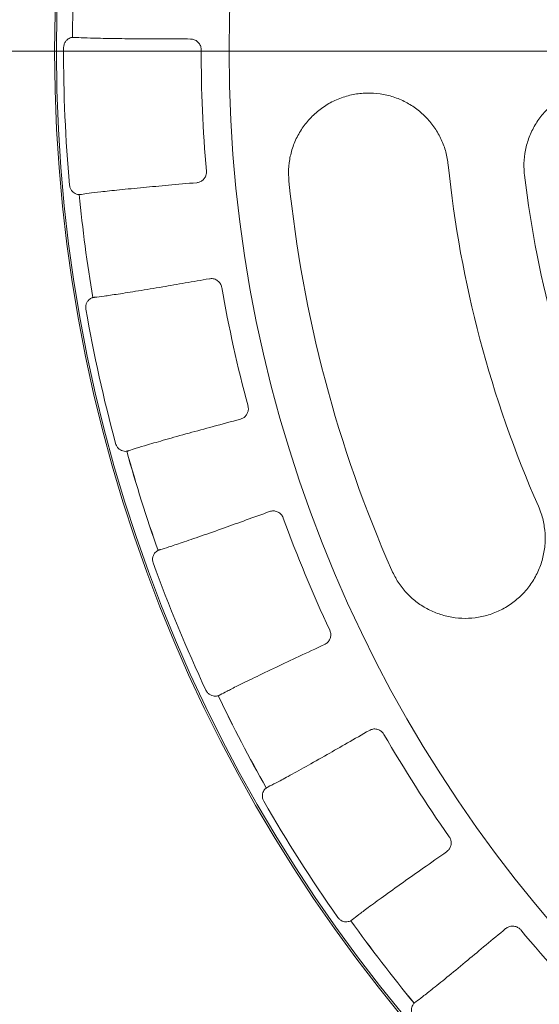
# Model space of a CAD drawing. Header units: centimetres. Extents: x -9388 to 91680, y -1419244 to 50347.
# Tile 132 of 183: x 38679 to 38727, y -689588 to -689496. Entities that reach past the tile are written whole.
import ezdxf

# ---------------------------------------------------------------- set-up
doc = ezdxf.new("R2010")
doc.units = ezdxf.units.CM
doc.layers.add('! wpusty dachowe_Nr_pióra__1', color=7, linetype='Continuous', lineweight=13)
doc.layers.add('Q_podkład', color=8, linetype='Continuous', lineweight=9)
doc.layers.add('Q_kd_wpusty', color=7, linetype='Continuous', lineweight=15, true_color=0x009901)

# ---------------------------------------------------------------- blocks, each defined once
blk = doc.blocks.new('PAB.02_RZUT DACHU')
at = {"layer": '! wpusty dachowe_Nr_pióra__1', "color": 8, "linetype": 'Continuous'}
blk.add_arc((38824.004, -709499.063), 142.076, 90, 270, dxfattribs=at)
blk = doc.blocks.new('A$C674D9795')
at = {"layer": 'Q_kd_wpusty', "linetype": 'Continuous', "ltscale": 0.5}
blk.add_line((-0.5, 0), (-25, 0), dxfattribs=at)
blk.add_line((-0.5, 0), (-25, 0), dxfattribs=at)
at = {"layer": 'Q_kd_wpusty', "linetype": 'Continuous'}
for radius in [25, 25, 14.1906, 14.1906, 12.5741, 12.5741]:
    blk.add_circle((0, 0), radius, dxfattribs=at)
for radius, start, end in [(14.0417, 175.49412, 179.47058), (14.0417, 175.49412, 179.47058), (14.1243, 179.86289, 185.10181), (14.1243, 179.86289, 185.10181), (12.8349, 179.94082, 185.02388), (12.8349, 179.94082, 185.02388), (10.5741, 185.7909, 203.7909), (10.5741, 185.7909, 203.7909), (9.8741, 186.76063, 204.41322), (9.8741, 186.76063, 204.41322), (12.0741, 185.7909, 203.7909), (12.0741, 185.7909, 203.7909), (14.0421, 185.49403, 189.47068), (14.0421, 185.49403, 189.47068), (14.0417, 185.49412, 189.47058), (14.0417, 185.49412, 189.47058), (12.8349, 189.94082, 195.02388), (12.8349, 189.94082, 195.02388), (14.1243, 189.86289, 195.10181), (14.1243, 189.86289, 195.10181), (14.0421, 195.49403, 199.47068), (14.0421, 195.49403, 199.47068), (14.0417, 195.49412, 199.47058), (14.0417, 195.49412, 199.47058), (12.8349, 199.94082, 205.02388), (12.8349, 199.94082, 205.02388), (14.1243, 199.86289, 205.10181), (14.1243, 199.86289, 205.10181), (14.0421, 205.49403, 209.47068), (14.0421, 205.49403, 209.47068), (14.0417, 205.49412, 209.47058), (14.0417, 205.49412, 209.47058), (12.8349, 209.94082, 215.02388), (12.8349, 209.94082, 215.02388), (14.1243, 209.86289, 215.10181), (14.1243, 209.86289, 215.10181), (14.0421, 215.49403, 219.47068), (14.0421, 215.49403, 219.47068), (14.0417, 215.49412, 219.47058), (14.0417, 215.49412, 219.47058), (12.8349, 219.94082, 225.02388), (12.8349, 219.94082, 225.02388)]:
    blk.add_arc((0, 0), radius, start, end, dxfattribs=at)
for points, knots in [([(-14.1243, 0.0338), (-14.1234, 0.0436), (-14.1217, 0.0633), (-14.1085, 0.0894), (-14.0907, 0.109), (-14.0714, 0.1215), (-14.0536, 0.1281), (-14.0445, 0.1295), (-14.042, 0.1297), (-14.0415, 0.1297)], [0, 0, 0, 0, 0.149282, 0.298681, 0.445257, 0.59208, 0.755033, 0.95273, 1, 1, 1, 1]), ([(-14.1243, 0.0338), (-14.1234, 0.0436), (-14.1217, 0.0633), (-14.1085, 0.0894), (-14.0907, 0.109), (-14.0714, 0.1215), (-14.0536, 0.1281), (-14.0445, 0.1295), (-14.042, 0.1297), (-14.0415, 0.1297)], [0, 0, 0, 0, 0.149282, 0.298681, 0.445257, 0.59208, 0.755033, 0.95273, 1, 1, 1, 1]), ([(-14.0415, 0.1297), (-14.0414, 0.1297), (-14.0412, 0.1297), (-14.0411, 0.1297), (-14.0411, 0.1297), (-14.0415, 0.1297), (-14.0415, 0.1297)], [0, 0, 0, 0, 1, 1, 1, 1.000004, 1.000004, 1.000004, 1.000004]), ([(-14.0415, 0.1297), (-14.0414, 0.1297), (-14.0412, 0.1297), (-14.0411, 0.1297), (-14.0411, 0.1297), (-14.0415, 0.1297), (-14.0415, 0.1297)], [0, 0, 0, 0, 1, 1, 1, 1.000004, 1.000004, 1.000004, 1.000004]), ([(-12.9349, 0.1141), (-13.0117, 0.1142), (-13.1666, 0.1143), (-13.3941, 0.1155), (-13.614, 0.1176), (-13.801, 0.1208), (-13.9432, 0.1247), (-13.9949, 0.1279), (-14.0211, 0.1295)], [0, 0, 0, 0, 0.141894, 0.286274, 0.467028, 0.653025, 0.824295, 1, 1, 1, 1]), ([(-12.9349, 0.1141), (-13.0117, 0.1142), (-13.1666, 0.1143), (-13.3941, 0.1155), (-13.614, 0.1176), (-13.801, 0.1208), (-13.9432, 0.1247), (-13.9949, 0.1279), (-14.0211, 0.1295)], [0, 0, 0, 0, 0.141894, 0.286274, 0.467028, 0.653025, 0.824295, 1, 1, 1, 1]), ([(-12.9349, 0.1141), (-12.9229, 0.1129), (-12.8989, 0.1104), (-12.8671, 0.0904), (-12.8448, 0.0615), (-12.8357, 0.0338), (-12.8351, 0.0178), (-12.8349, 0.0133)], [0, 0, 0, 0, 0.240566, 0.481601, 0.708704, 0.916759, 1, 1, 1, 1]), ([(-12.9349, 0.1141), (-12.9229, 0.1129), (-12.8989, 0.1104), (-12.8671, 0.0904), (-12.8448, 0.0615), (-12.8357, 0.0338), (-12.8351, 0.0178), (-12.8349, 0.0133)], [0, 0, 0, 0, 0.240566, 0.481601, 0.708704, 0.916759, 1, 1, 1, 1]), ([(-8.3159, -0.9858), (-8.3228, -0.9447), (-8.3367, -0.8626), (-8.3827, -0.7459), (-8.4461, -0.6385), (-8.5264, -0.5428), (-8.6216, -0.462), (-8.7292, -0.3973), (-8.8466, -0.3518), (-8.9708, -0.3258), (-9.0982, -0.3216), (-9.2255, -0.3386), (-9.3483, -0.3776), (-9.4632, -0.4368), (-9.5662, -0.5153), (-9.6543, -0.6096), (-9.7246, -0.7177), (-9.7755, -0.8352), (-9.8051, -0.9592), (-9.8136, -1.0694), (-9.8077, -1.1369), (-9.8055, -1.1624)], [0, 0, 0, 0, 0.05251, 0.105021, 0.15751, 0.210003, 0.262947, 0.315895, 0.369663, 0.423434, 0.478083, 0.532733, 0.587819, 0.642903, 0.697838, 0.75277, 0.806961, 0.861149, 0.914416, 0.967682, 1, 1, 1, 1]), ([(-8.3159, -0.9858), (-8.3228, -0.9447), (-8.3367, -0.8626), (-8.3827, -0.7459), (-8.4461, -0.6385), (-8.5264, -0.5428), (-8.6216, -0.462), (-8.7292, -0.3973), (-8.8466, -0.3518), (-8.9708, -0.3258), (-9.0982, -0.3216), (-9.2255, -0.3386), (-9.3483, -0.3776), (-9.4632, -0.4368), (-9.5662, -0.5153), (-9.6543, -0.6096), (-9.7246, -0.7177), (-9.7755, -0.8352), (-9.8051, -0.9592), (-9.8136, -1.0694), (-9.8077, -1.1369), (-9.8055, -1.1624)], [0, 0, 0, 0, 0.05251, 0.105021, 0.15751, 0.210003, 0.262947, 0.315895, 0.369663, 0.423434, 0.478083, 0.532733, 0.587819, 0.642903, 0.697838, 0.75277, 0.806961, 0.861149, 0.914416, 0.967682, 1, 1, 1, 1]), ([(-10.5202, -1.0669), (-10.5263, -1.026), (-10.5387, -0.9443), (-10.5821, -0.8277), (-10.6428, -0.72), (-10.7203, -0.6234), (-10.8127, -0.5412), (-10.9181, -0.4744), (-11.0336, -0.426), (-11.1571, -0.3969), (-11.2845, -0.3893), (-11.413, -0.4032), (-11.5377, -0.4395), (-11.6551, -0.4967), (-11.7608, -0.5738), (-11.8516, -0.6674), (-11.9243, -0.7753), (-11.9774, -0.8925), (-12.0089, -1.0163), (-12.0191, -1.126), (-12.0143, -1.1932), (-12.0125, -1.2183)], [0, 0, 0, 0, 0.051863, 0.103729, 0.155562, 0.2074, 0.259905, 0.312418, 0.366222, 0.42003, 0.475168, 0.530307, 0.586182, 0.642052, 0.697703, 0.753346, 0.807845, 0.862337, 0.915376, 0.968411, 1, 1, 1, 1]), ([(-10.5202, -1.0669), (-10.5263, -1.026), (-10.5387, -0.9443), (-10.5821, -0.8277), (-10.6428, -0.72), (-10.7203, -0.6234), (-10.8127, -0.5412), (-10.9181, -0.4744), (-11.0336, -0.426), (-11.1571, -0.3969), (-11.2845, -0.3893), (-11.413, -0.4032), (-11.5377, -0.4395), (-11.6551, -0.4967), (-11.7608, -0.5738), (-11.8516, -0.6674), (-11.9243, -0.7753), (-11.9774, -0.8925), (-12.0089, -1.0163), (-12.0191, -1.126), (-12.0143, -1.1932), (-12.0125, -1.2183)], [0, 0, 0, 0, 0.051863, 0.103729, 0.155562, 0.2074, 0.259905, 0.312418, 0.366222, 0.42003, 0.475168, 0.530307, 0.586182, 0.642052, 0.697703, 0.753346, 0.807845, 0.862337, 0.915376, 0.968411, 1, 1, 1, 1]), ([(-12.7856, -1.124), (-12.7856, -1.1347), (-12.7857, -1.1561), (-12.7985, -1.186), (-12.8191, -1.2106), (-12.8462, -1.2278), (-12.8666, -1.2314), (-12.8765, -1.2331)], [0, 0, 0, 0, 0.193211, 0.386196, 0.585281, 0.798593, 1, 1, 1, 1]), ([(-12.7856, -1.124), (-12.7856, -1.1347), (-12.7857, -1.1561), (-12.7985, -1.186), (-12.8191, -1.2106), (-12.8462, -1.2278), (-12.8666, -1.2314), (-12.8765, -1.2331)], [0, 0, 0, 0, 0.193211, 0.386196, 0.585281, 0.798593, 1, 1, 1, 1]), ([(-13.9776, -1.3444), (-13.9816, -1.3444), (-13.9886, -1.3443), (-14.0122, -1.3374), (-14.0348, -1.3233), (-14.0538, -1.3021), (-14.0651, -1.2782), (-14.0675, -1.2624), (-14.0684, -1.256)], [0, 0, 0, 0, 0.258467, 0.44479, 0.600487, 0.756654, 0.902488, 1, 1, 1, 1]), ([(-13.9776, -1.3444), (-13.9816, -1.3444), (-13.9886, -1.3443), (-14.0122, -1.3374), (-14.0348, -1.3233), (-14.0538, -1.3021), (-14.0651, -1.2782), (-14.0675, -1.2624), (-14.0684, -1.256)], [0, 0, 0, 0, 0.258467, 0.44479, 0.600487, 0.756654, 0.902488, 1, 1, 1, 1]), ([(-13.9573, -1.3424), (-13.9358, -1.3392), (-13.8923, -1.3326), (-13.7735, -1.3185), (-13.6055, -1.3006), (-13.3886, -1.2794), (-13.1442, -1.2567), (-12.9664, -1.241), (-12.8765, -1.2331)], [0, 0, 0, 0, 0.149732, 0.302395, 0.483165, 0.669178, 0.832668, 1, 1, 1, 1]), ([(-13.9573, -1.3424), (-13.9358, -1.3392), (-13.8923, -1.3326), (-13.7735, -1.3185), (-13.6055, -1.3006), (-13.3886, -1.2794), (-13.1442, -1.2567), (-12.9664, -1.241), (-12.8765, -1.2331)], [0, 0, 0, 0, 0.149732, 0.302395, 0.483165, 0.669178, 0.832668, 1, 1, 1, 1]), ([(-13.9772, -1.3444), (-13.9773, -1.3444), (-13.9775, -1.3444), (-13.9776, -1.3444), (-13.9776, -1.3444), (-13.9772, -1.3444), (-13.9772, -1.3444)], [0, 0, 0, 0, 1, 1, 1, 1.000004, 1.000004, 1.000004, 1.000004]), ([(-13.9772, -1.3444), (-13.9773, -1.3444), (-13.9775, -1.3444), (-13.9776, -1.3444), (-13.9776, -1.3444), (-13.9772, -1.3444), (-13.9772, -1.3444)], [0, 0, 0, 0, 1, 1, 1, 1.000004, 1.000004, 1.000004, 1.000004]), ([(-12.7582, -2.1337), (-12.8348, -2.1471), (-12.9892, -2.1742), (-13.2148, -2.2128), (-13.4318, -2.249), (-13.615, -2.278), (-13.754, -2.2985), (-13.8048, -2.3043), (-13.8306, -2.3072)], [0, 0, 0, 0, 0.143659, 0.289899, 0.470653, 0.65665, 0.826176, 1, 1, 1, 1]), ([(-12.7582, -2.1337), (-12.8348, -2.1471), (-12.9892, -2.1742), (-13.2148, -2.2128), (-13.4318, -2.249), (-13.615, -2.278), (-13.754, -2.2985), (-13.8048, -2.3043), (-13.8306, -2.3072)], [0, 0, 0, 0, 0.143659, 0.289899, 0.470653, 0.65665, 0.826176, 1, 1, 1, 1]), ([(-12.7582, -2.1337), (-12.7462, -2.1329), (-12.7221, -2.1312), (-12.6873, -2.1454), (-12.6603, -2.1699), (-12.6466, -2.1956), (-12.6432, -2.2112), (-12.6422, -2.2157)], [0, 0, 0, 0, 0.240567, 0.481599, 0.708702, 0.916759, 1, 1, 1, 1]), ([(-12.7582, -2.1337), (-12.7462, -2.1329), (-12.7221, -2.1312), (-12.6873, -2.1454), (-12.6603, -2.1699), (-12.6466, -2.1956), (-12.6432, -2.2112), (-12.6422, -2.2157)], [0, 0, 0, 0, 0.240567, 0.481599, 0.708702, 0.916759, 1, 1, 1, 1]), ([(-13.9156, -2.4194), (-13.9164, -2.4095), (-13.9181, -2.3899), (-13.9097, -2.3619), (-13.8956, -2.3395), (-13.8787, -2.3238), (-13.8623, -2.3143), (-13.8537, -2.3113), (-13.8512, -2.3106), (-13.8507, -2.3105)], [0, 0, 0, 0, 0.149281, 0.298681, 0.445258, 0.59208, 0.755032, 0.952728, 1, 1, 1, 1]), ([(-13.9156, -2.4194), (-13.9164, -2.4095), (-13.9181, -2.3899), (-13.9097, -2.3619), (-13.8956, -2.3395), (-13.8787, -2.3238), (-13.8623, -2.3143), (-13.8537, -2.3113), (-13.8512, -2.3106), (-13.8507, -2.3105)], [0, 0, 0, 0, 0.149281, 0.298681, 0.445258, 0.59208, 0.755032, 0.952728, 1, 1, 1, 1]), ([(-13.8507, -2.3105), (-13.8506, -2.3105), (-13.8504, -2.3105), (-13.8503, -2.3104), (-13.8503, -2.3104), (-13.8507, -2.3105), (-13.8507, -2.3105)], [0, 0, 0, 0, 1, 1, 1, 1.000004, 1.000004, 1.000004, 1.000004]), ([(-13.8507, -2.3105), (-13.8506, -2.3105), (-13.8504, -2.3105), (-13.8503, -2.3104), (-13.8503, -2.3104), (-13.8507, -2.3105), (-13.8507, -2.3105)], [0, 0, 0, 0, 1, 1, 1, 1.000004, 1.000004, 1.000004, 1.000004]), ([(-12.3962, -3.3271), (-12.3943, -3.3376), (-12.3907, -3.3588), (-12.3981, -3.3904), (-12.4142, -3.4182), (-12.4378, -3.4398), (-12.4573, -3.4469), (-12.4667, -3.4504)], [0, 0, 0, 0, 0.19321, 0.386195, 0.585283, 0.798593, 1, 1, 1, 1]), ([(-12.3962, -3.3271), (-12.3943, -3.3376), (-12.3907, -3.3588), (-12.3981, -3.3904), (-12.4142, -3.4182), (-12.4378, -3.4398), (-12.4573, -3.4469), (-12.4667, -3.4504)], [0, 0, 0, 0, 0.19321, 0.386195, 0.585283, 0.798593, 1, 1, 1, 1]), ([(-13.5121, -3.7457), (-13.4915, -3.7388), (-13.4499, -3.7248), (-13.3353, -3.6902), (-13.1729, -3.6434), (-12.9631, -3.5848), (-12.7263, -3.52), (-12.5539, -3.4738), (-12.4667, -3.4504)], [0, 0, 0, 0, 0.149732, 0.302395, 0.483165, 0.669178, 0.832668, 1, 1, 1, 1]), ([(-13.5121, -3.7457), (-13.4915, -3.7388), (-13.4499, -3.7248), (-13.3353, -3.6902), (-13.1729, -3.6434), (-12.9631, -3.5848), (-12.7263, -3.52), (-12.5539, -3.4738), (-12.4667, -3.4504)], [0, 0, 0, 0, 0.149732, 0.302395, 0.483165, 0.669178, 0.832668, 1, 1, 1, 1]), ([(-13.5318, -3.7512), (-13.5358, -3.7518), (-13.5427, -3.753), (-13.5671, -3.7503), (-13.5918, -3.7404), (-13.6142, -3.7227), (-13.6295, -3.7011), (-13.6345, -3.686), (-13.6366, -3.6799)], [0, 0, 0, 0, 0.258469, 0.444791, 0.600485, 0.756655, 0.902489, 1, 1, 1, 1]), ([(-13.5318, -3.7512), (-13.5358, -3.7518), (-13.5427, -3.753), (-13.5671, -3.7503), (-13.5918, -3.7404), (-13.6142, -3.7227), (-13.6295, -3.7011), (-13.6345, -3.686), (-13.6366, -3.6799)], [0, 0, 0, 0, 0.258469, 0.444791, 0.600485, 0.756655, 0.902489, 1, 1, 1, 1]), ([(-13.5314, -3.7511), (-13.5315, -3.7511), (-13.5316, -3.7511), (-13.5318, -3.7512), (-13.5318, -3.7512), (-13.5314, -3.7511), (-13.5314, -3.7511)], [0, 0, 0, 0, 1, 1, 1, 1.000004, 1.000004, 1.000004, 1.000004]), ([(-13.5314, -3.7511), (-13.5315, -3.7511), (-13.5316, -3.7511), (-13.5318, -3.7512), (-13.5318, -3.7512), (-13.5314, -3.7511), (-13.5314, -3.7511)], [0, 0, 0, 0, 1, 1, 1, 1.000004, 1.000004, 1.000004, 1.000004]), ([(-12.1939, -4.3167), (-12.2679, -4.3436), (-12.4172, -4.3978), (-12.634, -4.4754), (-12.8415, -4.5487), (-13.0153, -4.6085), (-13.1469, -4.6522), (-13.1953, -4.6666), (-13.2198, -4.6738)], [0, 0, 0, 0, 0.145541, 0.29377, 0.474523, 0.660519, 0.828184, 1, 1, 1, 1]), ([(-12.1939, -4.3167), (-12.2679, -4.3436), (-12.4172, -4.3978), (-12.634, -4.4754), (-12.8415, -4.5487), (-13.0153, -4.6085), (-13.1469, -4.6522), (-13.1953, -4.6666), (-13.2198, -4.6738)], [0, 0, 0, 0, 0.145541, 0.29377, 0.474523, 0.660519, 0.828184, 1, 1, 1, 1]), ([(-12.1939, -4.3167), (-12.1822, -4.3138), (-12.1588, -4.308), (-12.1221, -4.3159), (-12.0912, -4.3354), (-12.0732, -4.3583), (-12.0671, -4.3731), (-12.0654, -4.3773)], [0, 0, 0, 0, 0.240567, 0.481597, 0.708704, 0.916759, 1, 1, 1, 1]), ([(-12.1939, -4.3167), (-12.1822, -4.3138), (-12.1588, -4.308), (-12.1221, -4.3159), (-12.0912, -4.3354), (-12.0732, -4.3583), (-12.0671, -4.3731), (-12.0654, -4.3773)], [0, 0, 0, 0, 0.240567, 0.481597, 0.708704, 0.916759, 1, 1, 1, 1]), ([(-11.0481, -4.8707), (-11.0296, -4.9077), (-10.9926, -4.9816), (-10.9153, -5.079), (-10.8244, -5.1627), (-10.7209, -5.2305), (-10.6076, -5.2802), (-10.4868, -5.3112), (-10.3619, -5.3215), (-10.2355, -5.3111), (-10.1119, -5.279), (-9.994, -5.2261), (-9.8866, -5.153), (-9.7926, -5.0624), (-9.7159, -4.9563), (-9.6584, -4.8393), (-9.6226, -4.7142), (-9.6083, -4.5864), (-9.6166, -4.4589), (-9.6408, -4.3514), (-9.6661, -4.289), (-9.6756, -4.2656)], [0, 0, 0, 0, 0.05185, 0.103701, 0.15552, 0.207345, 0.259848, 0.312358, 0.366177, 0.420001, 0.475159, 0.530318, 0.586198, 0.642074, 0.69771, 0.753339, 0.807817, 0.862288, 0.91532, 0.968349, 1, 1, 1, 1]), ([(-11.0481, -4.8707), (-11.0296, -4.9077), (-10.9926, -4.9816), (-10.9153, -5.079), (-10.8244, -5.1627), (-10.7209, -5.2305), (-10.6076, -5.2802), (-10.4868, -5.3112), (-10.3619, -5.3215), (-10.2355, -5.3111), (-10.1119, -5.279), (-9.994, -5.2261), (-9.8866, -5.153), (-9.7926, -5.0624), (-9.7159, -4.9563), (-9.6584, -4.8393), (-9.6226, -4.7142), (-9.6083, -4.5864), (-9.6166, -4.4589), (-9.6408, -4.3514), (-9.6661, -4.289), (-9.6756, -4.2656)], [0, 0, 0, 0, 0.05185, 0.103701, 0.15552, 0.207345, 0.259848, 0.312358, 0.366177, 0.420001, 0.475159, 0.530318, 0.586198, 0.642074, 0.69771, 0.753339, 0.807817, 0.862288, 0.91532, 0.968349, 1, 1, 1, 1]), ([(-13.2841, -4.799), (-13.2866, -4.7895), (-13.2917, -4.7704), (-13.2882, -4.7414), (-13.2782, -4.7169), (-13.2643, -4.6985), (-13.2498, -4.6863), (-13.2418, -4.6818), (-13.2395, -4.6808), (-13.2391, -4.6806)], [0, 0, 0, 0, 0.149279, 0.298682, 0.445258, 0.59208, 0.755032, 0.952729, 1, 1, 1, 1]), ([(-13.2841, -4.799), (-13.2866, -4.7895), (-13.2917, -4.7704), (-13.2882, -4.7414), (-13.2782, -4.7169), (-13.2643, -4.6985), (-13.2498, -4.6863), (-13.2418, -4.6818), (-13.2395, -4.6808), (-13.2391, -4.6806)], [0, 0, 0, 0, 0.149279, 0.298682, 0.445258, 0.59208, 0.755032, 0.952729, 1, 1, 1, 1]), ([(-13.2391, -4.6806), (-13.2389, -4.6805), (-13.2388, -4.6805), (-13.2387, -4.6804), (-13.2387, -4.6804), (-13.2391, -4.6806), (-13.2391, -4.6806)], [0, 0, 0, 0, 1, 1, 1, 1.000004, 1.000004, 1.000004, 1.000004]), ([(-13.2391, -4.6806), (-13.2389, -4.6805), (-13.2388, -4.6805), (-13.2387, -4.6804), (-13.2387, -4.6804), (-13.2391, -4.6806), (-13.2391, -4.6806)], [0, 0, 0, 0, 1, 1, 1, 1.000004, 1.000004, 1.000004, 1.000004]), ([(-11.6301, -5.4291), (-11.6265, -5.4392), (-11.6192, -5.4594), (-11.621, -5.4918), (-11.632, -5.522), (-11.6516, -5.5474), (-11.6695, -5.5578), (-11.6782, -5.5628)], [0, 0, 0, 0, 0.193212, 0.386196, 0.585283, 0.798594, 1, 1, 1, 1]), ([(-11.6301, -5.4291), (-11.6265, -5.4392), (-11.6192, -5.4594), (-11.621, -5.4918), (-11.632, -5.522), (-11.6516, -5.5474), (-11.6695, -5.5578), (-11.6782, -5.5628)], [0, 0, 0, 0, 0.193212, 0.386196, 0.585283, 0.798594, 1, 1, 1, 1]), ([(-12.6564, -6.0351), (-12.6373, -6.0247), (-12.5987, -6.0037), (-12.4919, -5.9498), (-12.3401, -5.8755), (-12.1436, -5.7814), (-11.9217, -5.6765), (-11.76, -5.601), (-11.6782, -5.5628)], [0, 0, 0, 0, 0.149732, 0.302395, 0.483165, 0.669178, 0.832668, 1, 1, 1, 1]), ([(-12.6564, -6.0351), (-12.6373, -6.0247), (-12.5987, -6.0037), (-12.4919, -5.9498), (-12.3401, -5.8755), (-12.1436, -5.7814), (-11.9217, -5.6765), (-11.76, -5.601), (-11.6782, -5.5628)], [0, 0, 0, 0, 0.149732, 0.302395, 0.483165, 0.669178, 0.832668, 1, 1, 1, 1]), ([(-12.6748, -6.044), (-12.6786, -6.0453), (-12.6852, -6.0476), (-12.7098, -6.0492), (-12.7358, -6.0437), (-12.7609, -6.0302), (-12.7797, -6.0117), (-12.7873, -5.9976), (-12.7904, -5.9919)], [0, 0, 0, 0, 0.258468, 0.444789, 0.600483, 0.756654, 0.902486, 1, 1, 1, 1]), ([(-12.6748, -6.044), (-12.6786, -6.0453), (-12.6852, -6.0476), (-12.7098, -6.0492), (-12.7358, -6.0437), (-12.7609, -6.0302), (-12.7797, -6.0117), (-12.7873, -5.9976), (-12.7904, -5.9919)], [0, 0, 0, 0, 0.258468, 0.444789, 0.600483, 0.756654, 0.902486, 1, 1, 1, 1]), ([(-12.6744, -6.0438), (-12.6746, -6.0439), (-12.6747, -6.0439), (-12.6748, -6.044), (-12.6748, -6.044), (-12.6744, -6.0438), (-12.6744, -6.0438)], [0, 0, 0, 0, 1, 1, 1, 1.000004, 1.000004, 1.000004, 1.000004]), ([(-12.6744, -6.0438), (-12.6746, -6.0439), (-12.6747, -6.0439), (-12.6748, -6.044), (-12.6748, -6.044), (-12.6744, -6.0438), (-12.6744, -6.0438)], [0, 0, 0, 0, 1, 1, 1, 1.000004, 1.000004, 1.000004, 1.000004]), ([(-11.259, -6.3686), (-11.3282, -6.4085), (-11.4679, -6.4889), (-11.6693, -6.6038), (-11.861, -6.712), (-12.0202, -6.8002), (-12.1403, -6.865), (-12.1849, -6.8872), (-12.2074, -6.8984)], [0, 0, 0, 0, 0.147689, 0.298189, 0.478942, 0.664937, 0.830472, 1, 1, 1, 1]), ([(-11.259, -6.3686), (-11.3282, -6.4085), (-11.4679, -6.4889), (-11.6693, -6.6038), (-11.861, -6.712), (-12.0202, -6.8002), (-12.1403, -6.865), (-12.1849, -6.8872), (-12.2074, -6.8984)], [0, 0, 0, 0, 0.147689, 0.298189, 0.478942, 0.664937, 0.830472, 1, 1, 1, 1]), ([(-11.259, -6.3686), (-11.248, -6.3637), (-11.226, -6.3539), (-11.1884, -6.3553), (-11.1546, -6.3691), (-11.133, -6.3885), (-11.1244, -6.4021), (-11.122, -6.406)], [0, 0, 0, 0, 0.240566, 0.481598, 0.708701, 0.91676, 1, 1, 1, 1]), ([(-11.259, -6.3686), (-11.248, -6.3637), (-11.226, -6.3539), (-11.1884, -6.3553), (-11.1546, -6.3691), (-11.133, -6.3885), (-11.1244, -6.4021), (-11.122, -6.406)], [0, 0, 0, 0, 0.240566, 0.481598, 0.708701, 0.91676, 1, 1, 1, 1]), ([(-12.2489, -7.0329), (-12.2531, -7.0239), (-12.2614, -7.006), (-12.263, -6.9769), (-12.2574, -6.951), (-12.2469, -6.9305), (-12.2348, -6.9159), (-12.2277, -6.9101), (-12.2256, -6.9087), (-12.2252, -6.9084)], [0, 0, 0, 0, 0.149279, 0.298681, 0.445257, 0.59208, 0.755032, 0.952728, 1, 1, 1, 1]), ([(-12.2489, -7.0329), (-12.2531, -7.0239), (-12.2614, -7.006), (-12.263, -6.9769), (-12.2574, -6.951), (-12.2469, -6.9305), (-12.2348, -6.9159), (-12.2277, -6.9101), (-12.2256, -6.9087), (-12.2252, -6.9084)], [0, 0, 0, 0, 0.149279, 0.298681, 0.445257, 0.59208, 0.755032, 0.952728, 1, 1, 1, 1]), ([(-12.2252, -6.9084), (-12.225, -6.9083), (-12.2249, -6.9083), (-12.2248, -6.9082), (-12.2248, -6.9082), (-12.2252, -6.9084), (-12.2252, -6.9084)], [0, 0, 0, 0, 1, 1, 1, 1.000004, 1.000004, 1.000004, 1.000004]), ([(-12.2252, -6.9084), (-12.225, -6.9083), (-12.2249, -6.9083), (-12.2248, -6.9082), (-12.2248, -6.9082), (-12.2252, -6.9084), (-12.2252, -6.9084)], [0, 0, 0, 0, 1, 1, 1, 1.000004, 1.000004, 1.000004, 1.000004]), ([(-10.5106, -7.3662), (-10.5053, -7.3755), (-10.4947, -7.3941), (-10.4908, -7.4263), (-10.4964, -7.4579), (-10.5112, -7.4864), (-10.5271, -7.4997), (-10.5348, -7.5062)], [0, 0, 0, 0, 0.193211, 0.386198, 0.585284, 0.798598, 1, 1, 1, 1]), ([(-10.5106, -7.3662), (-10.5053, -7.3755), (-10.4947, -7.3941), (-10.4908, -7.4263), (-10.4964, -7.4579), (-10.5112, -7.4864), (-10.5271, -7.4997), (-10.5348, -7.5062)], [0, 0, 0, 0, 0.193211, 0.386198, 0.585284, 0.798598, 1, 1, 1, 1]), ([(-11.4162, -8.1412), (-11.3991, -8.1277), (-11.3648, -8.1003), (-11.2689, -8.0286), (-11.1324, -7.9291), (-10.9552, -7.8023), (-10.7549, -7.6604), (-10.6087, -7.558), (-10.5348, -7.5062)], [0, 0, 0, 0, 0.149732, 0.302395, 0.483165, 0.669178, 0.832668, 1, 1, 1, 1]), ([(-11.4162, -8.1412), (-11.3991, -8.1277), (-11.3648, -8.1003), (-11.2689, -8.0286), (-11.1324, -7.9291), (-10.9552, -7.8023), (-10.7549, -7.6604), (-10.6087, -7.558), (-10.5348, -7.5062)], [0, 0, 0, 0, 0.149732, 0.302395, 0.483165, 0.669178, 0.832668, 1, 1, 1, 1]), ([(-11.4327, -8.1531), (-11.4363, -8.1551), (-11.4423, -8.1585), (-11.4662, -8.1643), (-11.4928, -8.1635), (-11.5199, -8.1545), (-11.5417, -8.1395), (-11.5516, -8.127), (-11.5556, -8.1219)], [0, 0, 0, 0, 0.258468, 0.444789, 0.600485, 0.756653, 0.902491, 1, 1, 1, 1]), ([(-11.4327, -8.1531), (-11.4363, -8.1551), (-11.4423, -8.1585), (-11.4662, -8.1643), (-11.4928, -8.1635), (-11.5199, -8.1545), (-11.5417, -8.1395), (-11.5516, -8.127), (-11.5556, -8.1219)], [0, 0, 0, 0, 0.258468, 0.444789, 0.600485, 0.756653, 0.902491, 1, 1, 1, 1]), ([(-11.4324, -8.1529), (-11.4325, -8.1529), (-11.4326, -8.153), (-11.4327, -8.1531), (-11.4327, -8.1531), (-11.4324, -8.1529), (-11.4324, -8.1529)], [0, 0, 0, 0, 1, 1, 1, 1.000004, 1.000004, 1.000004, 1.000004]), ([(-11.4324, -8.1529), (-11.4325, -8.1529), (-11.4326, -8.153), (-11.4327, -8.1531), (-11.4327, -8.1531), (-11.4324, -8.1529), (-11.4324, -8.1529)], [0, 0, 0, 0, 1, 1, 1, 1.000004, 1.000004, 1.000004, 1.000004]), ([(-9.9821, -8.227), (-9.9721, -8.2202), (-9.9521, -8.2067), (-9.9149, -8.2016), (-9.8792, -8.2093), (-9.8545, -8.2247), (-9.8437, -8.2366), (-9.8406, -8.2399)], [0, 0, 0, 0, 0.240565, 0.481597, 0.7087, 0.916757, 1, 1, 1, 1]), ([(-9.9821, -8.227), (-9.9721, -8.2202), (-9.9521, -8.2067), (-9.9149, -8.2016), (-9.8792, -8.2093), (-9.8545, -8.2247), (-9.8437, -8.2366), (-9.8406, -8.2399)], [0, 0, 0, 0, 0.240565, 0.481597, 0.7087, 0.916757, 1, 1, 1, 1]), ([(-9.9821, -8.227), (-10.0444, -8.2791), (-10.1702, -8.3845), (-10.3501, -8.5339), (-10.5201, -8.6736), (-10.6599, -8.7867), (-10.765, -8.8698), (-10.8042, -8.8987), (-10.824, -8.9134)], [0, 0, 0, 0, 0.150333, 0.303635, 0.484387, 0.670381, 0.83329, 1, 1, 1, 1]), ([(-9.9821, -8.227), (-10.0444, -8.2791), (-10.1702, -8.3845), (-10.3501, -8.5339), (-10.5201, -8.6736), (-10.6599, -8.7867), (-10.765, -8.8698), (-10.8042, -8.8987), (-10.824, -8.9134)], [0, 0, 0, 0, 0.150333, 0.303635, 0.484387, 0.670381, 0.83329, 1, 1, 1, 1]), ([(-10.8416, -9.053), (-10.8472, -9.0449), (-10.8585, -9.0287), (-10.8652, -9.0003), (-10.8642, -8.9738), (-10.8574, -8.9518), (-10.848, -8.9354), (-10.842, -8.9284), (-10.8402, -8.9267), (-10.8398, -8.9263)], [0, 0, 0, 0, 0.14928, 0.298682, 0.44526, 0.592082, 0.755033, 0.952729, 1, 1, 1, 1]), ([(-10.8416, -9.053), (-10.8472, -9.0449), (-10.8585, -9.0287), (-10.8652, -9.0003), (-10.8642, -8.9738), (-10.8574, -8.9518), (-10.848, -8.9354), (-10.842, -8.9284), (-10.8402, -8.9267), (-10.8398, -8.9263)], [0, 0, 0, 0, 0.14928, 0.298682, 0.44526, 0.592082, 0.755033, 0.952729, 1, 1, 1, 1]), ([(-10.8398, -8.9263), (-10.8397, -8.9262), (-10.8396, -8.9261), (-10.8395, -8.926), (-10.8395, -8.926), (-10.8398, -8.9263), (-10.8398, -8.9263)], [0, 0, 0, 0, 1, 1, 1, 1.000004, 1.000004, 1.000004, 1.000004]), ([(-10.8398, -8.9263), (-10.8397, -8.9262), (-10.8396, -8.9261), (-10.8395, -8.926), (-10.8395, -8.926), (-10.8398, -8.9263), (-10.8398, -8.9263)], [0, 0, 0, 0, 1, 1, 1, 1.000004, 1.000004, 1.000004, 1.000004])]:
    blk.add_open_spline(points, degree=3, knots=knots, dxfattribs=at)
for points in [[(-14.0411, 0.1297), (-14.0211, 0.1295)], [(-14.0411, 0.1297), (-14.0211, 0.1295)], [(-13.9573, -1.3424), (-13.9772, -1.3444)], [(-13.9573, -1.3424), (-13.9772, -1.3444)], [(-13.8503, -2.3104), (-13.8306, -2.3072)], [(-13.8503, -2.3104), (-13.8306, -2.3072)], [(-13.5121, -3.7457), (-13.5314, -3.7511)], [(-13.5121, -3.7457), (-13.5314, -3.7511)], [(-13.2387, -4.6804), (-13.2198, -4.6738)], [(-13.2387, -4.6804), (-13.2198, -4.6738)], [(-12.6564, -6.0351), (-12.6744, -6.0438)], [(-12.6564, -6.0351), (-12.6744, -6.0438)], [(-12.2248, -6.9082), (-12.2074, -6.8984)], [(-12.2248, -6.9082), (-12.2074, -6.8984)], [(-11.4162, -8.1412), (-11.4324, -8.1529)], [(-11.4162, -8.1412), (-11.4324, -8.1529)], [(-10.8395, -8.926), (-10.824, -8.9134)], [(-10.8395, -8.926), (-10.824, -8.9134)]]:
    blk.add_open_spline(points, degree=1, dxfattribs=at)

msp = doc.modelspace()

# ---------------------------------------------------------------- block references
at = {"xscale": 10, "yscale": 10, "zscale": 10}
msp.add_blockref('A$C674D9795', (38824.004, -689499.063), dxfattribs=at)
at = {"layer": 'Q_podkład'}
msp.add_blockref('PAB.02_RZUT DACHU', (0, 20000), dxfattribs=at)

doc.saveas('drawing.dxf')
